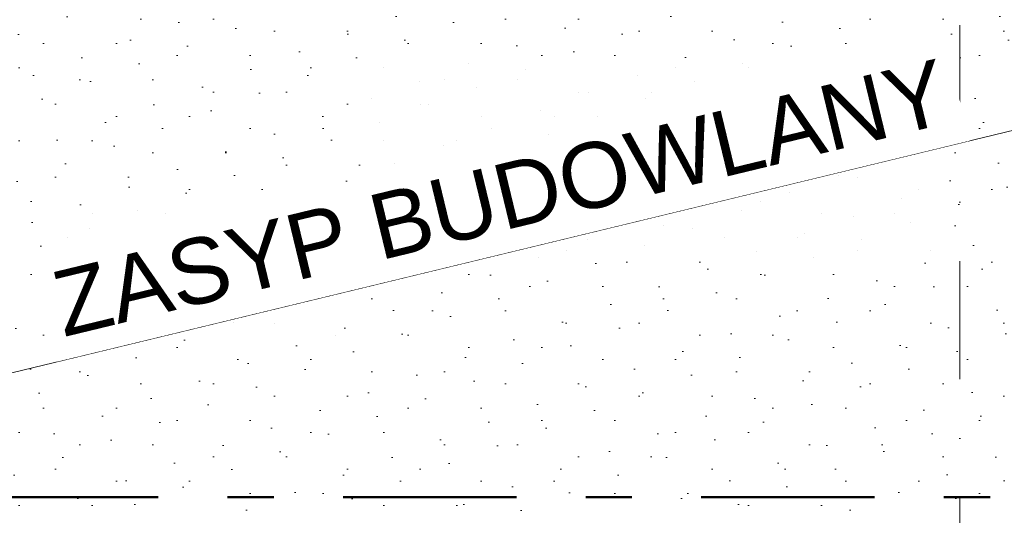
# Model space of a CAD drawing. Header units: centimetres. Extents: x -520 to 22173, y -1503 to 4054.
# Tile 36 of 82: x 9478 to 9778, y 2367 to 2518. Entities that reach past the tile are written whole.
import ezdxf
from ezdxf.enums import TextEntityAlignment as Align

# ---------------------------------------------------------------- set-up
doc = ezdxf.new("R2010")
doc.units = ezdxf.units.CM
doc.header["$LTSCALE"] = 0.1
doc.header["$MEASUREMENT"] = 0
for name, pattern in [('Kropki i Kreski', [720, 360, -180, 0, -180]), ('Przerywana podwójnie', [1093.611073, 529.166651, -211.666656, 141.111112, -211.666656]), ('Wipeout_Contour', [1000, 0, -1000])]:
    doc.linetypes.add(name, pattern=pattern)
for name, color, linetype in [('3_opisy.K_IR', 7, 'Continuous'), ('4_osie.ISTN', 7, 'Continuous'), ('5_opisy.K_IR', 7, 'Continuous')]:
    doc.layers.add(name, color=color, linetype=linetype)
doc.styles.add('GENERATED_STYLE_1', font='txt')

# ---------------------------------------------------------------- blocks, each defined once
blk = doc.blocks.new('Wypełnienie_2_1', base_point=(8385.93, 955.43))
at = {"layer": '5_opisy.K_IR', "linetype": 'Continuous', "lineweight": 0, "true_color": 0x000000}
h = blk.add_hatch(dxfattribs=at)
h.set_pattern_fill('Piasek_0001', color=18, style=0, pattern_type=2)
h.set_pattern_definition([(45, (8385.933, 810.433), (-11.13693, 11.13693), [0, -10.5, 0, -15.75]), (110, (8420.933, 810.433), (14.80016, 5.38682), [0, -7.7, 0, -13.3])])
h.paths.add_polyline_path([(9318.29, 2522.29), (9318.29, 2366.58), (9938.29, 2366.58), (9938.29, 2522.29)])
blk = doc.blocks.new('Standardowy znacznik osi[11]_1', base_point=(9764.57, -647.93))
at = {"layer": '4_osie.ISTN', "color": 252, "linetype": 'Kropki i Kreski', "lineweight": 0}
blk.add_line((9764.57, -547.93), (9764.57, 3172.08), dxfattribs=at)
at = {"layer": '4_osie.ISTN', "color": 252, "lineweight": 0, "style": 'GENERATED_STYLE_1'}
for tag, p in [('AC_MarkerText_1_1', (9764.57, 3314.08)), ('AC_MarkerText_1_0', (9764.57, -685.93))]:
    blk.add_attdef(tag, text='', height=35, rotation=360, dxfattribs=at).set_placement(p, align=Align.MIDDLE_CENTER)

msp = doc.modelspace()

# ---------------------------------------------------------------- linework, layer by layer
at = {"layer": '3_opisy.K_IR', "color": 7, "linetype": 'Continuous', "lineweight": 0}
msp.add_lwpolyline([(9938.29, 2522.29), (9318.29, 2372.22)], dxfattribs=at)
at = {"layer": '3_opisy.K_IR', "color": 1, "linetype": 'Przerywana podwójnie', "lineweight": 50}
msp.add_lwpolyline([(9029.5, 2372.21), (10110.25, 2372.22)], dxfattribs=at)

# ---------------------------------------------------------------- block references
at = {"layer": '4_osie.ISTN', "color": 252, "linetype": 'Continuous', "lineweight": 0}
msp.add_blockref('Standardowy znacznik osi[11]_1', (9764.57, -647.93), dxfattribs=at)
at = {"layer": '5_opisy.K_IR', "color": 7, "linetype": 'Continuous', "lineweight": 0}
msp.add_blockref('Wypełnienie_2_1', (8385.93, 955.43), dxfattribs=at)

# ---------------------------------------------------------------- next in the draw order: wipeouts: each hides what was drawn before it
at = {"color": 7, "linetype": 'Wipeout_Contour', "lineweight": 0, "ltscale": 39738.570408}
msp.add_wipeout([(9481.63, 2444.09), (9760.17, 2511.51), (9767.56, 2480.96), (9489.02, 2413.54)], dxfattribs=at).dxf.layer = '5_opisy.K_IR'

# ---------------------------------------------------------------- next in the draw order: texts
at = {"layer": '5_opisy.K_IR', "color": 7, "linetype": 'Continuous', "lineweight": 0, "insert": (9626.76, 2453.6), "char_height": 20, "attachment_point": 8, "rotation": 13.6064, "style": 'GENERATED_STYLE_1'}
msp.add_mtext('\\A1;{\\pqc;\\fArial|b0|i0|c238|p38;ZASYP BUDOWLANY}', dxfattribs=at)

doc.saveas('drawing.dxf')
